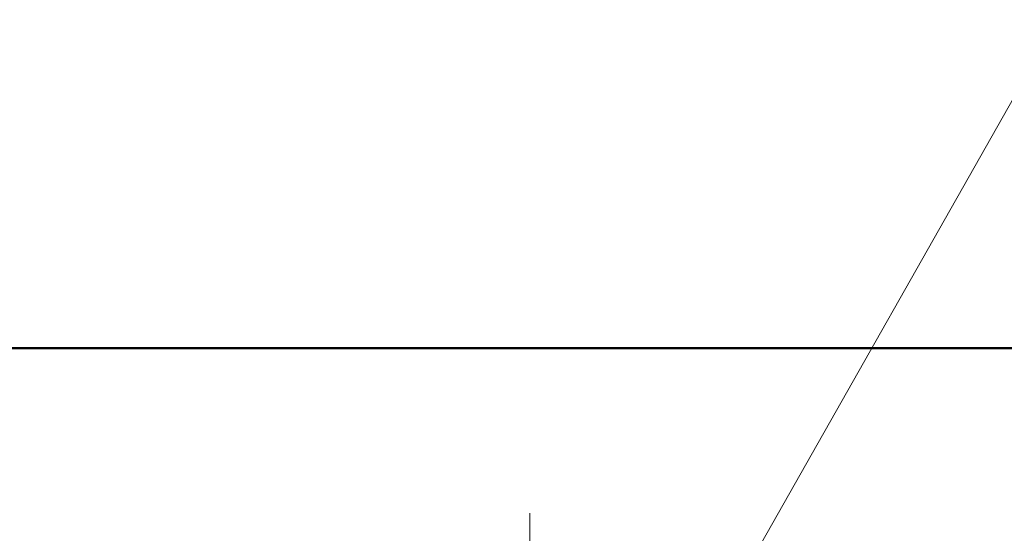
# Model space of a CAD drawing. Header units: millimetres. Extents: x -121 to 18014, y 1231 to 43166.
# Tile 48 of 49: x 15306 to 15949, y 42655 to 42991. Entities that reach past the tile are written whole.
import ezdxf

# ---------------------------------------------------------------- set-up
doc = ezdxf.new("R2010")
doc.units = ezdxf.units.MM
doc.linetypes.add('ADSK_Осевая', pattern=[700, 500, -100, 0, -100])
for name, color, linetype, lineweight in [('A-WALL-____-MCUT', 113, 'Continuous', 50), ('A-WALL-____-OTLN', 113, 'Continuous', 20), ('P-PIPE-____-CNTR', 3, 'ADSK_Осевая', 20), ('P-PIPE-____-IDEN', 2, 'Continuous', 20)]:
    doc.layers.add(name, color=color, linetype=linetype, lineweight=lineweight)

# ---------------------------------------------------------------- blocks, each defined once
blk = doc.blocks.new('Прямая форма - 83 new-609857-В_Этаж 02_Канализация')
at = {"layer": 'A-WALL-____-MCUT', "color": 53}
blk.add_line((9000, 0), (7550, 0), dxfattribs=at)
blk = doc.blocks.new('Прямая форма - SW - 005-609858-В_Этаж 02_Канализация')
blk.add_blockref('Прямая форма - 83 new-609857-В_Этаж 02_Канализация', (0, 0))
blk = doc.blocks.new('83 new_ifc_RVT-1-В_Этаж 02_Канализация')
at = {"layer": 'A-WALL-____-OTLN', "color": 253, "lineweight": 20}
blk.add_blockref('Прямая форма - SW - 005-609858-В_Этаж 02_Канализация', (20910.28, 42775.83), dxfattribs=at)

msp = doc.modelspace()

# ---------------------------------------------------------------- linework, layer by layer
at = {"layer": 'P-PIPE-____-CNTR', "color": 22}
msp.add_line((15639.4141, 42567.994), (15639.4141, 42667.994), dxfattribs=at)
at = {"layer": 'P-PIPE-____-IDEN'}
msp.add_line((15663.9343, 42425.1475), (15984.3642, 42990.6121), dxfattribs=at)

# ---------------------------------------------------------------- block references
at = {"lineweight": 9}
msp.add_blockref('83 new_ifc_RVT-1-В_Этаж 02_Канализация', (-13695.8693, 0), dxfattribs=at)

doc.saveas('drawing.dxf')
